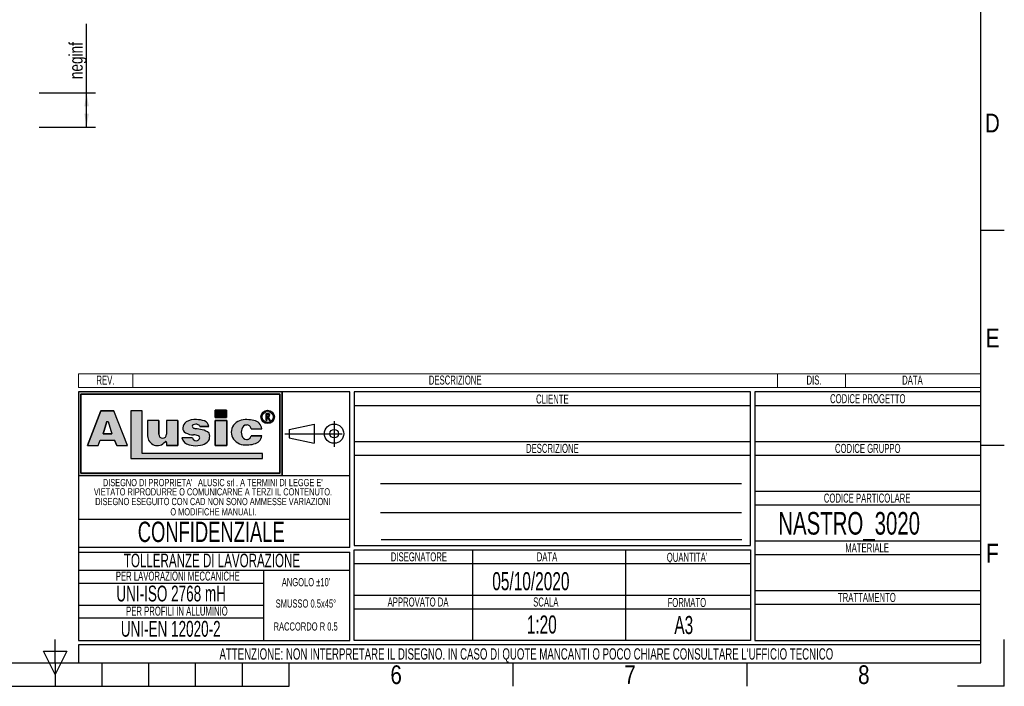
# Model space of a CAD drawing. Header units: millimetres. Extents: x 0 to 420, y 0 to 297.
# Tile 68 of 104: x 202 to 420, y 0 to 148. Entities that reach past the tile are written whole.
import ezdxf
from ezdxf.enums import TextEntityAlignment as Align

# ---------------------------------------------------------------- set-up
doc = ezdxf.new("R2010")
doc.units = ezdxf.units.MM
doc.linetypes.add('CENTERX2', pattern=[20.319999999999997, 12.7, -2.54, 2.54, -2.54])
doc.layers.add('CARTIGLIO', color=140, linetype='Continuous')
doc.styles.add('SLDTEXTSTYLE0', font='TXT', dxfattribs={"width": 0.6382978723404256})
doc.styles.add('SLDTEXTSTYLE1', font='TXT', dxfattribs={"width": 0.675})
doc.styles.add('SLDTEXTSTYLE2', font='TXT', dxfattribs={"width": 0.8214676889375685})
doc.styles.add('SLDTEXTSTYLE3', font='TXT', dxfattribs={"width": 0.75})
doc.dimstyles.new('SLDDIMSTYLE1', dxfattribs={"dimtxt": 3, "dimasz": 3, "dimexe": 0, "dimexo": 0.0625, "dimgap": 0.75, "dimtad": 1, "dimlfac": 20, "dimrnd": 1e-09, "dimzin": 12, "dimdsep": 46, "dimtxsty": 'SLDTEXTSTYLE3', "dimsah": 1, "dimcen": 0.09, "dimadec": 0, "dimazin": 3, "dimtfac": 1, "dimtdec": 3, "dimtofl": 0, "dimtmove": 0, "dimatfit": 3, "dimfxl": 0, "dimfrac": 2, "dimtolj": 1, "dimtzin": 12, "dimarcsym": 0})

# ---------------------------------------------------------------- blocks, each defined once
blk = doc.blocks.new('SW_NOTE_0')
at = {"layer": 'CARTIGLIO', "color": 0, "insert": (1.968085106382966, 2.578135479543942), "char_height": 2, "attachment_point": 2, "style": 'SLDTEXTSTYLE0'}
blk.add_mtext('DIS.', dxfattribs=at)
blk = doc.blocks.new('SW_NOTE_0_1')
at = {"layer": 'CARTIGLIO', "color": 0, "insert": (7.101063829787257, 2.578135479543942), "char_height": 2, "attachment_point": 2, "style": 'SLDTEXTSTYLE0'}
blk.add_mtext('DESCRIZIONE', dxfattribs=at)
blk = doc.blocks.new('SW_NOTE_0_2')
at = {"layer": 'CARTIGLIO', "color": 0, "insert": (2.845744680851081, 2.578135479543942), "char_height": 2, "attachment_point": 2, "style": 'SLDTEXTSTYLE0'}
blk.add_mtext('DATA', dxfattribs=at)
blk = doc.blocks.new('SW_NOTE_0_3')
at = {"layer": 'CARTIGLIO', "color": 0, "insert": (2.34042553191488, 2.578135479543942), "char_height": 2, "attachment_point": 2, "style": 'SLDTEXTSTYLE0'}
blk.add_mtext('REV.', dxfattribs=at)
blk = doc.blocks.new('SW_NOTE_0_4')
at = {"layer": 'CARTIGLIO', "color": 0, "insert": (14.05585106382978, 4.511737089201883), "char_height": 3.5, "attachment_point": 2, "style": 'SLDTEXTSTYLE0'}
blk.add_mtext('UNI-EN 12020-2', dxfattribs=at)
blk = doc.blocks.new('SW_NOTE_0_5')
at = {"layer": 'CARTIGLIO', "color": 0, "insert": (13.85638297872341, 2.578135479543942), "char_height": 2, "attachment_point": 2, "style": 'SLDTEXTSTYLE0'}
blk.add_mtext('PER PROFILI IN ALLUMINIO', dxfattribs=at)
blk = doc.blocks.new('SW_NOTE_0_6')
at = {"layer": 'CARTIGLIO', "color": 0, "insert": (15.68484042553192, 4.511737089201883), "char_height": 3.5, "attachment_point": 2, "style": 'SLDTEXTSTYLE0'}
blk.add_mtext('UNI-ISO 2768 mH', dxfattribs=at)
blk = doc.blocks.new('SW_NOTE_0_7')
at = {"layer": 'CARTIGLIO', "color": 0, "insert": (18.30319148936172, 2.578135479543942), "char_height": 2, "attachment_point": 2, "style": 'SLDTEXTSTYLE0'}
blk.add_mtext('PER LAVORAZIONI MECCANICHE', dxfattribs=at)
blk = doc.blocks.new('SW_NOTE_0_8')
at = {"layer": 'CARTIGLIO', "color": 0, "insert": (8.569148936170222, 2.320321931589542), "char_height": 1.8, "attachment_point": 2, "style": 'SLDTEXTSTYLE0'}
blk.add_mtext('RACCORDO R 0.5', dxfattribs=at)
blk = doc.blocks.new('SW_NOTE_0_9')
at = {"layer": 'CARTIGLIO', "color": 0, "char_height": 1.6, "attachment_point": 2, "style": 'SLDTEXTSTYLE0'}
for s, insert in [('ALUSIC srl', (25.45120500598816, 2.062508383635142)), ("DISEGNO DI PROPRIETA'", (10.27659574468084, 2.062508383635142)), (". A TERMINI DI LEGGE E'", (39.41078027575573, 2.062508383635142))]:
    blk.add_mtext(s, dxfattribs=dict(at, insert=insert))
blk = doc.blocks.new('SW_NOTE_0_10')
at = {"layer": 'CARTIGLIO', "color": 0, "insert": (10.40425531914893, 2.062508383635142), "char_height": 1.6, "attachment_point": 2, "style": 'SLDTEXTSTYLE0'}
blk.add_mtext('O MODIFICHE MANUALI.', dxfattribs=at)
blk = doc.blocks.new('SW_NOTE_0_11')
at = {"layer": 'CARTIGLIO', "color": 0, "insert": (7.587765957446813, 2.320321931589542), "char_height": 1.8, "attachment_point": 2, "style": 'SLDTEXTSTYLE0'}
blk.add_mtext('SMUSSO 0.5x45°', dxfattribs=at)
blk = doc.blocks.new('SW_NOTE_0_12')
at = {"layer": 'CARTIGLIO', "color": 0, "insert": (27.3404255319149, 2.062508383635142), "char_height": 1.6, "attachment_point": 2, "style": 'SLDTEXTSTYLE0'}
blk.add_mtext('VIETATO RIPRODURRE O COMUNICARNE A TERZI IL CONTENUTO.', dxfattribs=at)
blk = doc.blocks.new('SW_NOTE_0_13')
at = {"layer": 'CARTIGLIO', "color": 0, "insert": (28.04255319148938, 2.062508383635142), "char_height": 1.6, "attachment_point": 2, "style": 'SLDTEXTSTYLE0'}
blk.add_mtext('DISEGNO ESEGUITO CON CAD NON SONO AMMESSE VARIAZIONI', dxfattribs=at)
blk = doc.blocks.new('SW_NOTE_0_14')
at = {"layer": 'CARTIGLIO', "color": 0, "insert": (21.07265624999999, 5.800804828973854), "char_height": 4.500000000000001, "attachment_point": 2, "style": 'SLDTEXTSTYLE1'}
blk.add_mtext('CONFIDENZIALE', dxfattribs=at)
blk = doc.blocks.new('SW_NOTE_0_15')
at = {"layer": 'CARTIGLIO', "color": 0, "insert": (23.93617021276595, 3.867203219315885), "char_height": 3, "attachment_point": 2, "style": 'SLDTEXTSTYLE0'}
blk.add_mtext('TOLLERANZE DI LAVORAZIONE', dxfattribs=at)
blk = doc.blocks.new('SW_NOTE_0_16')
at = {"layer": 'CARTIGLIO', "color": 0, "insert": (6.67819148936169, 2.320321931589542), "char_height": 1.8, "attachment_point": 2, "style": 'SLDTEXTSTYLE0'}
blk.add_mtext("ANGOLO ±10'", dxfattribs=at)
blk = doc.blocks.new('SW_NOTE_0_17')
at = {"layer": 'CARTIGLIO', "color": 0, "insert": (10.69148936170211, 2.578135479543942), "char_height": 2, "attachment_point": 2, "style": 'SLDTEXTSTYLE0'}
blk.add_mtext('CODICE PROGETTO', dxfattribs=at)
blk = doc.blocks.new('SW_NOTE_0_18')
at = {"layer": 'CARTIGLIO', "color": 0, "insert": (9.547872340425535, 2.578135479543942), "char_height": 2, "attachment_point": 2, "style": 'SLDTEXTSTYLE0'}
blk.add_mtext('CODICE GRUPPO', dxfattribs=at)
blk = doc.blocks.new('SW_NOTE_0_19')
at = {"layer": 'CARTIGLIO', "color": 0, "insert": (12.15425531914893, 2.578135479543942), "char_height": 2, "attachment_point": 2, "style": 'SLDTEXTSTYLE0'}
blk.add_mtext('CODICE PARTICOLARE', dxfattribs=at)
blk = doc.blocks.new('SW_NOTE_0_20')
at = {"layer": 'CARTIGLIO', "color": 0, "insert": (5.691489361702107, 2.578135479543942), "char_height": 2, "attachment_point": 2, "style": 'SLDTEXTSTYLE0'}
blk.add_mtext('MATERIALE', dxfattribs=at)
blk = doc.blocks.new('SW_NOTE_0_21')
at = {"layer": 'CARTIGLIO', "color": 0, "insert": (4.228723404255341, 2.578135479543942), "char_height": 2, "attachment_point": 2, "style": 'SLDTEXTSTYLE0'}
blk.add_mtext('CLIENTE', dxfattribs=at)
blk = doc.blocks.new('SW_NOTE_0_22')
at = {"layer": 'CARTIGLIO', "color": 0, "insert": (7.101063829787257, 2.578135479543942), "char_height": 2, "attachment_point": 2, "style": 'SLDTEXTSTYLE0'}
blk.add_mtext('DESCRIZIONE', dxfattribs=at)
blk = doc.blocks.new('SW_NOTE_0_23')
at = {"layer": 'CARTIGLIO', "color": 0, "insert": (5.558510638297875, 2.578135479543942), "char_height": 2, "attachment_point": 2, "style": 'SLDTEXTSTYLE0'}
blk.add_mtext("QUANTITA'", dxfattribs=at)
blk = doc.blocks.new('SW_NOTE_0_24')
at = {"layer": 'CARTIGLIO', "color": 0, "insert": (2.845744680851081, 2.578135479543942), "char_height": 2, "attachment_point": 2, "style": 'SLDTEXTSTYLE0'}
blk.add_mtext('DATA', dxfattribs=at)
blk = doc.blocks.new('SW_NOTE_0_25')
at = {"layer": 'CARTIGLIO', "color": 0, "insert": (7.606382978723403, 2.578135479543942), "char_height": 2, "attachment_point": 2, "style": 'SLDTEXTSTYLE0'}
blk.add_mtext('DISEGNATORE', dxfattribs=at)
blk = doc.blocks.new('SW_NOTE_0_26')
at = {"layer": 'CARTIGLIO', "color": 0, "insert": (5.398936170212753, 2.578135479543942), "char_height": 2, "attachment_point": 2, "style": 'SLDTEXTSTYLE0'}
blk.add_mtext('FORMATO', dxfattribs=at)
blk = doc.blocks.new('SW_NOTE_0_27')
at = {"layer": 'CARTIGLIO', "color": 0, "insert": (8.670212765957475, 2.578135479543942), "char_height": 2, "attachment_point": 2, "style": 'SLDTEXTSTYLE0'}
blk.add_mtext('APPROVATO DA', dxfattribs=at)
blk = doc.blocks.new('SW_NOTE_0_28')
at = {"layer": 'CARTIGLIO', "color": 0, "insert": (3.510638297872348, 2.578135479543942), "char_height": 2, "attachment_point": 2, "style": 'SLDTEXTSTYLE0'}
blk.add_mtext('SCALA', dxfattribs=at)
blk = doc.blocks.new('SW_NOTE_0_29')
at = {"layer": 'CARTIGLIO', "color": 0, "insert": (85.40558510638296, 3.222669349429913), "char_height": 2.5, "attachment_point": 2, "style": 'SLDTEXTSTYLE0'}
blk.add_mtext("ATTENZIONE: NON INTERPRETARE IL DISEGNO. IN CASO DI QUOTE MANCANTI O POCO CHIARE CONSULTARE L'UFFICIO TECNICO", dxfattribs=at)
blk = doc.blocks.new('SW_NOTE_0_30')
at = {"layer": 'CARTIGLIO', "color": 0, "insert": (7.526595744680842, 2.578135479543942), "char_height": 2, "attachment_point": 2, "style": 'SLDTEXTSTYLE0'}
blk.add_mtext('TRATTAMENTO', dxfattribs=at)
blk = doc.blocks.new('Cartiglio ALUSIC particolari STD')
at = {"layer": 'CARTIGLIO'}
h = blk.add_hatch(color=256, dxfattribs=at)
h.paths.add_polyline_path([(175.6752307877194, 247.7132947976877), (175.6752307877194, 229.2132947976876), (220.6752307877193, 229.2132947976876), (220.6752307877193, 247.7132947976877)], flags=0)
h.paths.add_polyline_path([(176.1752307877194, 229.7132947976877), (176.1752307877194, 247.2132947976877), (220.1752307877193, 247.2132947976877), (220.1752307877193, 229.7132947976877)], flags=0)
h = blk.add_hatch(color=256, dxfattribs=at)
h.paths.add_polyline_path([(179.9963944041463, 235.8207167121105), (180.465276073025, 237.0349162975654), (183.6345063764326, 237.0349162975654), (184.103388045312, 235.8207167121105), (186.455199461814, 235.8207167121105), (183.4874420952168, 243.5059174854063), (180.6123403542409, 243.5059174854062), (177.6445829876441, 235.8207167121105)], flags=0)
h.paths.add_polyline_path([(181.1002992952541, 238.4359343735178), (181.8750070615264, 241.1689926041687), (182.2247753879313, 241.1689926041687), (182.9994831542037, 238.4359343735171)], flags=0)
for points in [[(189.726070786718, 243.5099477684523), (187.2568362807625, 243.5099477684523), (187.2568362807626, 232.9839336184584), (216.346566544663, 232.9839336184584), (216.346566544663, 234.0739837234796), (189.726070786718, 234.0739837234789)], [(205.9157645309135, 243.6451419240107), (205.9157645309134, 242.0388308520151), (208.4026610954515, 242.0388308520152), (208.4026610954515, 243.6451419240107)], [(208.4880238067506, 241.3950893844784), (205.9157645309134, 241.3950893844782), (205.9157645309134, 235.8207167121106), (208.4880238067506, 235.8207167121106)]]:
    blk.add_hatch(color=256, dxfattribs=at).paths.add_polyline_path(points, flags=0)
h = blk.add_hatch(color=256, dxfattribs=at)
edge = h.paths.add_edge_path(flags=0)
edge.add_arc((217.4963133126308, 242.1652733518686), 1.479868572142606, 0, 360)
edge = h.paths.add_edge_path(flags=0)
edge.add_arc((217.4963133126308, 242.1652733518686), 1.214864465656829, 0, 360)
h = blk.add_hatch(color=256, dxfattribs=at)
edge = h.paths.add_edge_path(flags=0)
edge.add_arc((217.5944506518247, 242.5818626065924), 0.3723980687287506, 277.1406326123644, 450.0000000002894)
edge.add_line((217.5944506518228, 242.9542606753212), (217.1543350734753, 242.9542606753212))
edge.add_line((217.1543350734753, 242.9542606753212), (217.1543350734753, 241.4023140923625))
edge.add_line((217.1543350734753, 241.4023140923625), (217.3097420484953, 241.4023140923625))
edge.add_line((217.3097420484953, 241.4023140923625), (217.3097420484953, 242.2094645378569))
edge.add_line((217.3097420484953, 242.2094645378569), (217.4681345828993, 242.2094645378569))
edge.add_line((217.4681345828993, 242.2094645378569), (217.8753428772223, 241.4023140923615))
edge.add_line((217.8753428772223, 241.4023140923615), (218.0494071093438, 241.4023140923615))
edge.add_line((218.0494071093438, 241.4023140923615), (217.6407416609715, 242.212352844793))
edge = h.paths.add_edge_path(flags=0)
edge.add_line((217.3097420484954, 242.7988537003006), (217.5944506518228, 242.7988537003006))
edge.add_arc((217.5944506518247, 242.5818626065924), 0.2169910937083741, -90.00000000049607, 90.00000000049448, ccw=False)
edge.add_line((217.5944506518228, 242.3648715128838), (217.3097420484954, 242.3648715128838))
edge.add_line((217.3097420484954, 242.3648715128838), (217.3097420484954, 242.7988537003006))
h = blk.add_hatch(color=256, dxfattribs=at)
edge = h.paths.add_edge_path(flags=0)
edge.add_arc((194.2619790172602, 238.3328699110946), 0.8721260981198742, 180, 360, ccw=False)
edge.add_line((193.3898529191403, 238.3328699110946), (193.3898529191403, 241.3950893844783))
edge.add_line((193.3898529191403, 241.3950893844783), (190.9285191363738, 241.3950893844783))
edge.add_line((190.9285191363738, 241.3950893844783), (190.9285191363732, 237.9783312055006))
edge.add_arc((193.0861336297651, 237.9783312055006), 2.157614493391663, 180, 321.9680973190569)
edge.add_arc((194.9391651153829, 236.5289220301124), 0.1949400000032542, 3.751097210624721e-10, 141.9680973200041, ccw=False)
edge.add_line((195.1341051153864, 236.5289220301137), (195.1341051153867, 235.8207167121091))
edge.add_line((195.1341051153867, 235.8207167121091), (197.6148195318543, 235.8207167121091))
edge.add_line((197.6148195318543, 235.8207167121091), (197.6148195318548, 241.3950893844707))
edge.add_line((197.6148195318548, 241.3950893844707), (195.1341051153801, 241.3950893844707))
edge.add_line((195.1341051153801, 241.3950893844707), (195.1341051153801, 238.3328699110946))
h = blk.add_hatch(color=256, dxfattribs=at)
edge = h.paths.add_edge_path(flags=0)
edge.add_line((201.4260816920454, 235.8017439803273), (202.6657446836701, 235.9456470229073))
edge.add_arc((202.329266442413, 238.631519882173), 2.706867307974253, 277.1406456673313, 311.0032214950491)
edge.add_arc((203.4500368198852, 237.5679483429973), 1.178212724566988, 303.7868133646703, 347.8980612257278)
edge.add_arc((202.7591436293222, 237.8600682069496), 1.920162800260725, 343.693523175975, 381.4193527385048)
edge.add_arc((202.6211329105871, 236.5671389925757), 2.77207698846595, 46.00269433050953, 81.2509677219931)
edge.add_arc((194.8645641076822, 197.2610710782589), 42.83386613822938, 78.993004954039, 81.01866969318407)
edge.add_arc((201.791685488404, 241.2254031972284), 1.672976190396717, 238.7770991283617, 261.74465207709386, ccw=False)
edge.add_arc((201.2153024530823, 240.0677304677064), 0.3988810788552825, 114.64010585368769, 223.1865854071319, ccw=False)
edge.add_arc((201.6334056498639, 239.1857459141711), 1.374925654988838, 90.51660503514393, 115.1534325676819, ccw=False)
edge.add_arc((201.6831021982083, 239.5760411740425), 0.986530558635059, 50.694882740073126, 93.60864602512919, ccw=False)
edge.add_arc((201.9697940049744, 239.9445101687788), 0.519939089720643, 14.547573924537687, 49.4198797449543, ccw=False)
edge.add_line((202.4730635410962, 240.0751104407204), (204.4675927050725, 240.0751104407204))
edge.add_arc((203.0576035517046, 239.9357336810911), 1.416861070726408, 5.64532107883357, 71.38339334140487)
edge.add_arc((201.7960014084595, 236.355567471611), 5.212710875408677, 70.80435731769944, 90.86664277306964)
edge.add_arc((201.3918249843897, 237.7332340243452), 3.848224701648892, 85.15036290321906, 119.91204055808)
edge.add_arc((200.4630711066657, 239.596929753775), 1.774008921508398, 123.9309471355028, 174.9914571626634)
edge.add_arc((199.7112523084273, 239.6370426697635), 1.021881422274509, 173.5516105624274, 249.3813116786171)
edge.add_arc((201.1522143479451, 241.6000363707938), 3.430150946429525, 238.332046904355, 269.1908231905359)
edge.add_arc((201.2712411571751, 236.022650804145), 2.154096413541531, 64.99796384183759, 94.45891481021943, ccw=False)
edge.add_arc((202.0592687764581, 237.5956085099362), 0.398545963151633, -35.58612148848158, 72.11412463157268, ccw=False)
edge.add_arc((201.6903477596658, 237.6535955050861), 0.7512299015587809, 245.201083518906, 337.29941344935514, ccw=False)
edge.add_arc((201.6384661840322, 237.7297070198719), 0.8024620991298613, 192.55915917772, 250.8523518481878, ccw=False)
edge.add_line((200.8552053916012, 237.5552136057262), (198.4723136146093, 237.5552136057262))
edge.add_arc((200.5696156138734, 238.1164948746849), 2.1711085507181, 194.982434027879, 258.3364147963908)
edge.add_line((200.1306936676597, 235.9902164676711), (201.4260816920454, 235.8017439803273))
h = blk.add_hatch(color=256, dxfattribs=at)
edge = h.paths.add_edge_path(flags=0)
edge.add_arc((212.8489752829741, 238.2774034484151), 1.095489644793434, 191.1589777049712, 269.92854925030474, ccw=False)
edge.add_arc((213.9973597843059, 238.7808861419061), 2.335462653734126, 162.1599290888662, 197.8400709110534, ccw=False)
edge.add_arc((212.8489752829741, 239.284368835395), 1.095489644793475, 90.0714507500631, 168.8410222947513, ccw=False)
edge.add_arc((212.9558587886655, 239.5292842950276), 0.8574339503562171, 2.5666577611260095, 97.25285314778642, ccw=False)
edge.add_line((213.8124325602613, 239.5676816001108), (216.1889448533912, 239.5676816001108))
edge.add_arc((214.1254209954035, 239.3204036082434), 2.078287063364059, 6.833333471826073, 81.00039250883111)
edge.add_arc((213.0403652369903, 236.4056797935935), 5.163706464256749, 74.15176759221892, 91.31975036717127)
edge.add_arc((212.577937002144, 238.1509364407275), 3.434301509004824, 84.2596919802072, 140.8312604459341)
edge.add_arc((212.2748599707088, 238.7808861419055), 2.817144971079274, 146.8823062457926, 213.1176937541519)
edge.add_arc((212.5779370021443, 239.4108358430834), 3.434301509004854, 219.1687395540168, 275.7403080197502)
edge.add_arc((213.0403652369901, 241.1560924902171), 5.163706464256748, 268.6802496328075, 285.8482324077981)
edge.add_arc((214.1254209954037, 238.2413686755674), 2.078287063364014, 278.9996074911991, 353.1666665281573)
edge.add_line((216.1889448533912, 237.9940906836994), (213.8124325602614, 237.9940906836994))
edge.add_arc((212.9558587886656, 238.0324879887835), 0.8574339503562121, 262.7471468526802, 357.4333422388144, ccw=False)
at = {"color": 161, "linetype": 'Continuous', "lineweight": 18}
for p, q in [((175.6752307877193, 248.7132947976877), (175.6752307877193, 251.7132947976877)), ((175.6752307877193, 251.7132947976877), (375.3252307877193, 251.7132947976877)), ((187.6752307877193, 251.7132947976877), (187.6752307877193, 248.7132947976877)), ((330.3252307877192, 251.7132947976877), (330.3252307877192, 248.7132947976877)), ((345.3252307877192, 251.7132947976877), (345.3252307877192, 248.7132947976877)), ((375.3252307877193, 248.7132947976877), (375.3252307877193, 251.7132947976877)), ((175.6752307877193, 248.7132947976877), (375.3252307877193, 248.7132947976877))]:
    blk.add_line(p, q, dxfattribs=at)
at = {"layer": 'CARTIGLIO'}
for p, q in [((175.6752307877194, 247.7132947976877), (175.6752307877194, 229.2132947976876)), ((175.6752307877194, 247.7132947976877), (175.6752307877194, 192.7132947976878)), ((235.6752307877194, 247.7132947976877), (175.6752307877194, 247.7132947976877)), ((220.6752307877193, 247.7132947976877), (175.6752307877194, 247.7132947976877)), ((175.6752307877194, 247.7132947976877), (175.6752307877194, 229.2132947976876)), ((175.6752307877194, 247.7132947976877), (175.6752307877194, 213.2641084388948)), ((176.1752307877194, 229.7132947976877), (176.1752307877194, 247.2132947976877)), ((176.1752307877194, 247.2132947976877), (176.1752307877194, 229.7132947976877)), ((176.1752307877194, 247.2132947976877), (220.1752307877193, 247.2132947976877)), ((220.1752307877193, 247.2132947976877), (176.1752307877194, 247.2132947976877)), ((220.1752307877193, 247.2132947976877), (220.1752307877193, 229.7132947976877)), ((220.1752307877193, 229.7132947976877), (220.1752307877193, 247.2132947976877)), ((220.6752307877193, 229.2132947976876), (220.6752307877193, 247.7132947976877)), ((220.6752307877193, 247.7132947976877), (220.6752307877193, 229.2132947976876)), ((235.6752307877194, 213.2641084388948), (235.6752307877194, 247.7132947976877)), ((324.3252307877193, 247.7132947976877), (236.6752307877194, 247.7132947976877)), ((236.6752307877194, 247.7132947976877), (236.6752307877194, 213.7132947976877)), ((324.3252307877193, 213.7132947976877), (324.3252307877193, 247.7132947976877)), ((375.3252307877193, 247.7132947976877), (325.3252307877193, 247.7132947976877)), ((325.3252307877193, 247.7132947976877), (325.3252307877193, 192.7132947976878)), ((375.3252307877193, 192.7132947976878), (375.3252307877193, 247.7132947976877)), ((236.6752307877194, 244.7132947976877), (324.3252307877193, 244.7132947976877)), ((325.3252307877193, 244.7132947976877), (375.3252307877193, 244.7132947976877)), ((180.6123403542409, 243.5059174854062), (177.6445829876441, 235.8207167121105)), ((177.6445829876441, 235.8207167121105), (180.6123403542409, 243.5059174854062)), ((183.4874420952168, 243.5059174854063), (180.6123403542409, 243.5059174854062)), ((180.6123403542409, 243.5059174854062), (183.4874420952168, 243.5059174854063)), ((186.455199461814, 235.8207167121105), (183.4874420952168, 243.5059174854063)), ((186.455199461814, 235.8207167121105), (183.4874420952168, 243.5059174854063)), ((189.726070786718, 243.5099477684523), (187.2568362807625, 243.5099477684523)), ((187.2568362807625, 243.5099477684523), (187.2568362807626, 232.9839336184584)), ((189.726070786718, 243.5099477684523), (187.2568362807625, 243.5099477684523)), ((187.2568362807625, 243.5099477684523), (187.2568362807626, 232.9839336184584)), ((189.726070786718, 234.0739837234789), (189.726070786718, 243.5099477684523)), ((189.726070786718, 234.0739837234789), (189.726070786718, 243.5099477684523)), ((208.4026610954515, 243.6451419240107), (205.9157645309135, 243.6451419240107)), ((205.9157645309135, 243.6451419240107), (205.9157645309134, 242.0388308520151)), ((205.9157645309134, 242.0388308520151), (205.9157645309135, 243.6451419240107)), ((205.9157645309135, 243.6451419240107), (208.4026610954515, 243.6451419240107)), ((205.9157645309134, 242.0388308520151), (208.4026610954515, 242.0388308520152)), ((208.4026610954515, 242.0388308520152), (205.9157645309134, 242.0388308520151)), ((208.4026610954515, 243.6451419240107), (208.4026610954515, 242.0388308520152)), ((208.4026610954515, 242.0388308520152), (208.4026610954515, 243.6451419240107)), ((217.1543350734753, 241.4023140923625), (217.1543350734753, 242.9542606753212)), ((217.1543350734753, 241.4023140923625), (217.1543350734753, 242.9542606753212)), ((217.1543350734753, 242.9542606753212), (217.5944506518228, 242.9542606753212)), ((217.1543350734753, 242.9542606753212), (217.5944506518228, 242.9542606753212)), ((217.3097420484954, 242.7988537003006), (217.5944506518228, 242.7988537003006)), ((217.3097420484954, 242.3648715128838), (217.3097420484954, 242.7988537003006)), ((217.3097420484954, 242.3648715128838), (217.3097420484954, 242.7988537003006)), ((217.3097420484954, 242.7988537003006), (217.5944506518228, 242.7988537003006)), ((217.3097420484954, 242.3648715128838), (217.5944506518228, 242.3648715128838)), ((217.5944506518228, 242.3648715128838), (217.3097420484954, 242.3648715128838)), ((217.3097420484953, 242.2094645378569), (217.3097420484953, 241.4023140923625)), ((217.3097420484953, 241.4023140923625), (217.3097420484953, 242.2094645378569)), ((217.4681345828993, 242.2094645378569), (217.3097420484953, 242.2094645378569)), ((217.3097420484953, 242.2094645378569), (217.4681345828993, 242.2094645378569)), ((217.8753428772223, 241.4023140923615), (217.4681345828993, 242.2094645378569)), ((217.4681345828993, 242.2094645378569), (217.8753428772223, 241.4023140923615)), ((217.6407416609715, 242.212352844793), (218.0494071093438, 241.4023140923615)), ((217.6407416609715, 242.212352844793), (218.0494071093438, 241.4023140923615)), ((181.1002992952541, 238.4359343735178), (181.8750070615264, 241.1689926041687)), ((181.8750070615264, 241.1689926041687), (181.1002992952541, 238.4359343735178)), ((181.8750070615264, 241.1689926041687), (182.2247753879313, 241.1689926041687)), ((181.8750070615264, 241.1689926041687), (182.2247753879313, 241.1689926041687)), ((182.2247753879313, 241.1689926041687), (182.9994831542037, 238.4359343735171)), ((182.2247753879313, 241.1689926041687), (182.9994831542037, 238.4359343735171)), ((190.9285191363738, 241.3950893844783), (190.9285191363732, 237.9783312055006)), ((193.3898529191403, 241.3950893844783), (190.9285191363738, 241.3950893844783)), ((193.3898529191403, 241.3950893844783), (190.9285191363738, 241.3950893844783)), ((190.9285191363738, 241.3950893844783), (190.9285191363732, 237.9783312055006)), ((193.3898529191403, 238.3328699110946), (193.3898529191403, 241.3950893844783)), ((193.3898529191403, 241.3950893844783), (193.3898529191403, 238.3328699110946)), ((197.6148195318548, 241.3950893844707), (195.1341051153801, 241.3950893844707)), ((195.1341051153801, 241.3950893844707), (195.1341051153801, 238.3328699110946)), ((195.1341051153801, 241.3950893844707), (195.1341051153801, 238.3328699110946)), ((197.6148195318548, 241.3950893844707), (195.1341051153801, 241.3950893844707)), ((197.6148195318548, 241.3950893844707), (197.6148195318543, 235.8207167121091)), ((197.6148195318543, 235.8207167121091), (197.6148195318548, 241.3950893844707)), ((202.4730635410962, 240.0751104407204), (204.4675927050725, 240.0751104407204)), ((204.4675927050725, 240.0751104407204), (202.4730635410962, 240.0751104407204)), ((208.4880238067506, 241.3950893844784), (205.9157645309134, 241.3950893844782)), ((205.9157645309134, 241.3950893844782), (205.9157645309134, 235.8207167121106)), ((205.9157645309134, 241.3950893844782), (208.4880238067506, 241.3950893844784)), ((205.9157645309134, 235.8207167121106), (205.9157645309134, 241.3950893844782)), ((208.4880238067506, 235.8207167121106), (208.4880238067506, 241.3950893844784)), ((208.4880238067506, 241.3950893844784), (208.4880238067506, 235.8207167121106)), ((217.1543350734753, 241.4023140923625), (217.3097420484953, 241.4023140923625)), ((217.3097420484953, 241.4023140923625), (217.1543350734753, 241.4023140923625)), ((217.8753428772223, 241.4023140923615), (218.0494071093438, 241.4023140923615)), ((218.0494071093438, 241.4023140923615), (217.8753428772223, 241.4023140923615)), ((222.2665680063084, 239.420334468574), (227.759141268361, 240.6015329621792)), ((227.759141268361, 240.6015329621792), (227.7591412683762, 236.3250566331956)), ((182.9994831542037, 238.4359343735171), (181.1002992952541, 238.4359343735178)), ((181.1002992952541, 238.4359343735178), (182.9994831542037, 238.4359343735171)), ((200.8552053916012, 237.5552136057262), (198.4723136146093, 237.5552136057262)), ((200.8552053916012, 237.5552136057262), (198.4723136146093, 237.5552136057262)), ((213.8124325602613, 239.5676816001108), (216.1889448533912, 239.5676816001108)), ((213.8124325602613, 239.5676816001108), (216.1889448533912, 239.5676816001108)), ((216.1889448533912, 237.9940906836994), (213.8124325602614, 237.9940906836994)), ((213.8124325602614, 237.9940906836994), (216.1889448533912, 237.9940906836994)), ((222.2665680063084, 239.420334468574), (222.2665680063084, 237.5062551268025)), ((222.2665680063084, 237.5062551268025), (227.7591412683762, 236.3250566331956)), ((177.6445829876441, 235.8207167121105), (179.9963944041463, 235.8207167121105)), ((177.6445829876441, 235.8207167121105), (179.9963944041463, 235.8207167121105)), ((179.9963944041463, 235.8207167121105), (180.465276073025, 237.0349162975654)), ((179.9963944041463, 235.8207167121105), (180.465276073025, 237.0349162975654)), ((180.465276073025, 237.0349162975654), (183.6345063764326, 237.0349162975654)), ((180.465276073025, 237.0349162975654), (183.6345063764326, 237.0349162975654)), ((184.103388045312, 235.8207167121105), (183.6345063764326, 237.0349162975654)), ((183.6345063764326, 237.0349162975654), (184.103388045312, 235.8207167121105)), ((184.103388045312, 235.8207167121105), (186.455199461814, 235.8207167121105)), ((184.103388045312, 235.8207167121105), (186.455199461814, 235.8207167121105)), ((195.1341051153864, 236.5289220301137), (195.1341051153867, 235.8207167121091)), ((195.1341051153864, 236.5289220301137), (195.1341051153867, 235.8207167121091)), ((195.1341051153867, 235.8207167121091), (197.6148195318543, 235.8207167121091)), ((197.6148195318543, 235.8207167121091), (195.1341051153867, 235.8207167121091)), ((200.1306936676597, 235.9902164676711), (201.4260816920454, 235.8017439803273)), ((200.1306936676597, 235.9902164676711), (201.4260816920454, 235.8017439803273)), ((201.4260816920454, 235.8017439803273), (202.6657446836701, 235.9456470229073)), ((201.4260816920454, 235.8017439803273), (202.6657446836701, 235.9456470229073)), ((205.9157645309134, 235.8207167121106), (208.4880238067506, 235.8207167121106)), ((208.4880238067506, 235.8207167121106), (205.9157645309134, 235.8207167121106)), ((236.6752307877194, 236.7132947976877), (324.3252307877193, 236.7132947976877)), ((325.3252307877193, 236.7132947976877), (375.3252307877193, 236.7132947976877)), ((216.346566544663, 234.0739837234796), (189.726070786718, 234.0739837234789)), ((216.346566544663, 234.0739837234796), (189.726070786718, 234.0739837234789)), ((216.346566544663, 232.9839336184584), (216.346566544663, 234.0739837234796)), ((216.346566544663, 232.9839336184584), (216.346566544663, 234.0739837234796)), ((236.6752307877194, 233.7132947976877), (324.3252307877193, 233.7132947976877)), ((325.3252307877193, 233.7132947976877), (375.3252307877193, 233.7132947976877)), ((187.2568362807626, 232.9839336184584), (216.346566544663, 232.9839336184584)), ((187.2568362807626, 232.9839336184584), (216.346566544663, 232.9839336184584)), ((175.6752307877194, 229.2132947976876), (220.6752307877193, 229.2132947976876)), ((175.6752307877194, 229.2132947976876), (235.6752307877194, 229.2132947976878)), ((220.1752307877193, 229.7132947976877), (176.1752307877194, 229.7132947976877)), ((176.1752307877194, 229.7132947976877), (220.1752307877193, 229.7132947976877)), ((322.3252307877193, 227.3799614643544), (242.5002307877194, 227.3799614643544)), ((325.3252307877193, 225.7132947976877), (375.3252307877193, 225.7132947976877)), ((325.3252307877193, 222.7132947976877), (375.3252307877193, 222.7132947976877)), ((242.5002307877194, 221.0217416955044), (322.3252307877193, 221.0217416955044)), ((235.6752307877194, 219.4779138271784), (175.6752307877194, 219.4779138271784)), ((236.6752307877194, 213.7132947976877), (324.3252307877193, 213.7132947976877)), ((242.6228336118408, 215.0313303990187), (322.4478336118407, 215.0313303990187)), ((325.3252307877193, 214.7132947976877), (375.3252307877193, 214.7132947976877)), ((235.6752307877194, 213.2641084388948), (175.6752307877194, 213.2641084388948)), ((175.6752307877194, 212.2641084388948), (235.6752307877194, 212.2641084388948)), ((175.6752307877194, 212.2641084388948), (175.6752307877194, 192.7132947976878)), ((235.6752307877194, 192.7132947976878), (235.6752307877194, 212.2641084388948)), ((236.6752307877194, 212.7132947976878), (324.3252307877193, 212.7132947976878)), ((236.6752307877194, 192.7132947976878), (236.6752307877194, 212.7132947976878)), ((262.8472277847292, 212.7132947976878), (262.8472277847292, 192.7132947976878)), ((296.6722277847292, 212.7132947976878), (296.6722277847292, 192.7132947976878)), ((324.3252307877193, 212.7132947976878), (324.3252307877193, 192.7132947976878)), ((325.3252307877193, 211.7132947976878), (375.3252307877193, 211.7132947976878)), ((236.6752307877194, 209.7132947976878), (324.3252307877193, 209.7132947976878)), ((235.6612716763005, 208.2042541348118), (175.6612716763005, 208.2042541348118)), ((216.684767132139, 192.7132947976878), (216.684767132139, 208.2042541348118)), ((175.6752307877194, 205.3858848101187), (216.684767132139, 205.3858848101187)), ((236.6752307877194, 202.7132947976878), (324.3252307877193, 202.7132947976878)), ((325.3252307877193, 203.7132947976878), (375.3252307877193, 203.7132947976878)), ((216.684767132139, 200.4587744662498), (175.6752307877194, 200.4587744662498)), ((325.3252307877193, 200.7132947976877), (375.3252307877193, 200.7132947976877)), ((236.6752307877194, 199.7132947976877), (324.3252307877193, 199.7132947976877)), ((175.6891898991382, 197.6792182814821), (216.6987262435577, 197.6792182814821)), ((175.6752307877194, 192.7132947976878), (235.6752307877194, 192.7132947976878)), ((324.3252307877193, 192.7132947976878), (236.6752307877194, 192.7132947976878)), ((325.3252307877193, 192.7132947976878), (375.3252307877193, 192.7132947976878)), ((375.3252307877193, 191.7132947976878), (175.6752307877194, 191.7132947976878)), ((175.6752307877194, 191.7132947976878), (175.6752307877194, 187.7132947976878)), ((375.3252307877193, 187.7132947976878), (375.3252307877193, 191.7132947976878)), ((175.6752307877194, 187.7132947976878), (375.3252307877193, 187.7132947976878))]:
    blk.add_line(p, q, dxfattribs=at)
at = {"layer": 'CARTIGLIO', "linetype": 'CENTERX2'}
for p, q in [((232.1939749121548, 241.2151324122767), (232.1939749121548, 235.5497603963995)), ((221.2625504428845, 238.4632947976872), (235.0879111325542, 238.4632947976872))]:
    blk.add_line(p, q, dxfattribs=at)
at = {"layer": 'CARTIGLIO', "linetype": 'Continuous'}
blk.add_line((175.6736628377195, 187.7132947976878), (375.3252307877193, 187.7132947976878), dxfattribs=at)
at = {"layer": 'CARTIGLIO'}
for centre, radius in [((217.4963133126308, 242.1652733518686), 1.479868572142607), ((217.4963133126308, 242.1652733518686), 1.479868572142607), ((217.4963133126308, 242.1652733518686), 1.214864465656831), ((217.4963133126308, 242.1652733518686), 1.214864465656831), ((232.1939749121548, 238.4632947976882), 2.138238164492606), ((232.1939749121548, 238.4632947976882), 0.9570396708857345)]:
    blk.add_circle(centre, radius, dxfattribs=at)
for centre, radius, start, end in [((217.5944506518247, 242.5818626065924), 0.3723980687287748, 277.1406326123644, 90.00000000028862), ((217.5944506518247, 242.5818626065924), 0.3723980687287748, 277.1406326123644, 90.00000000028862), ((217.5944506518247, 242.5818626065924), 0.2169910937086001, 269.9999999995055, 90.00000000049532), ((217.5944506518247, 242.5818626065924), 0.2169910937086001, 269.9999999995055, 90.00000000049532), ((199.7112523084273, 239.6370426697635), 1.021881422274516, 173.5516105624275, 249.381311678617), ((199.7112523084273, 239.6370426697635), 1.021881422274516, 173.5516105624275, 249.381311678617), ((200.4630711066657, 239.596929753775), 1.774008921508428, 123.9309471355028, 174.9914571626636), ((200.4630711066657, 239.596929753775), 1.774008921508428, 123.9309471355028, 174.9914571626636), ((201.3918249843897, 237.7332340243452), 3.848224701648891, 85.15036290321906, 119.91204055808), ((201.3918249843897, 237.7332340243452), 3.848224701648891, 85.15036290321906, 119.91204055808), ((201.2153024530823, 240.0677304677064), 0.3988810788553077, 114.6401058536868, 223.1865854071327), ((201.2153024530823, 240.0677304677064), 0.3988810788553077, 114.6401058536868, 223.1865854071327), ((201.791685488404, 241.2254031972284), 1.672976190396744, 238.7770991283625, 261.7446520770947), ((201.791685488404, 241.2254031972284), 1.672976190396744, 238.7770991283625, 261.7446520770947), ((201.6334056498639, 239.1857459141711), 1.374925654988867, 90.51660503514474, 115.1534325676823), ((201.6334056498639, 239.1857459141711), 1.374925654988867, 90.51660503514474, 115.1534325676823), ((201.6831021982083, 239.5760411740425), 0.9865305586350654, 50.69488274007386, 93.60864602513), ((201.6831021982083, 239.5760411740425), 0.9865305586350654, 50.69488274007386, 93.60864602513), ((201.7960014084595, 236.355567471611), 5.212710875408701, 70.80435731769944, 90.86664277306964), ((201.7960014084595, 236.355567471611), 5.212710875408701, 70.80435731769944, 90.86664277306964), ((201.9697940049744, 239.9445101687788), 0.5199390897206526, 14.54757392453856, 49.41987974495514), ((201.9697940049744, 239.9445101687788), 0.5199390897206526, 14.54757392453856, 49.41987974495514), ((203.0576035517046, 239.9357336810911), 1.416861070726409, 5.64532107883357, 71.38339334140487), ((203.0576035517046, 239.9357336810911), 1.416861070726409, 5.64532107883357, 71.38339334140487), ((212.2748599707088, 238.7808861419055), 2.81714497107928, 146.8823062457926, 213.1176937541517), ((212.2748599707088, 238.7808861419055), 2.81714497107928, 146.8823062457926, 213.1176937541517), ((212.577937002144, 238.1509364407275), 3.434301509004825, 84.2596919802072, 140.8312604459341), ((212.577937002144, 238.1509364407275), 3.434301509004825, 84.2596919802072, 140.8312604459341), ((212.8489752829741, 239.284368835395), 1.09548964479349, 90.07145075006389, 168.8410222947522), ((212.8489752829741, 239.284368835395), 1.09548964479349, 90.07145075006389, 168.8410222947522), ((212.9558587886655, 239.5292842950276), 0.8574339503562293, 2.566657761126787, 97.25285314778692), ((212.9558587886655, 239.5292842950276), 0.8574339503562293, 2.566657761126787, 97.25285314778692), ((213.0403652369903, 236.4056797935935), 5.163706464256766, 74.15176759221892, 91.31975036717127), ((213.0403652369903, 236.4056797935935), 5.163706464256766, 74.15176759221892, 91.31975036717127), ((214.1254209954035, 239.3204036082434), 2.078287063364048, 6.833333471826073, 81.00039250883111), ((214.1254209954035, 239.3204036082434), 2.078287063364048, 6.833333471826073, 81.00039250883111), ((193.0861336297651, 237.9783312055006), 2.157614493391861, 180, 321.9680973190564), ((193.0861336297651, 237.9783312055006), 2.157614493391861, 180, 321.9680973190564), ((194.2619790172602, 238.3328699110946), 0.872126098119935, 180, 0), ((194.2619790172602, 238.3328699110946), 0.872126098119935, 180, 0), ((200.5696156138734, 238.1164948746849), 2.171108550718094, 194.982434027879, 258.3364147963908), ((200.5696156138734, 238.1164948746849), 2.171108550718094, 194.982434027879, 258.3364147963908), ((201.1522143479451, 241.6000363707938), 3.430150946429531, 238.332046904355, 269.1908231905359), ((201.1522143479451, 241.6000363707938), 3.430150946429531, 238.332046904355, 269.1908231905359), ((201.6384661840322, 237.7297070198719), 0.8024620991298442, 192.5591591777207, 250.8523518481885), ((201.6384661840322, 237.7297070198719), 0.8024620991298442, 192.5591591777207, 250.8523518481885), ((201.2712411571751, 236.022650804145), 2.154096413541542, 64.99796384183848, 94.45891481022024), ((201.2712411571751, 236.022650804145), 2.154096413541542, 64.99796384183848, 94.45891481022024), ((194.8645641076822, 197.2610710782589), 42.8338661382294, 78.993004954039, 81.01866969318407), ((194.8645641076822, 197.2610710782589), 42.8338661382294, 78.993004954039, 81.01866969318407), ((202.0592687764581, 237.5956085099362), 0.3985459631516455, 324.4138785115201, 72.11412463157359), ((202.0592687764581, 237.5956085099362), 0.3985459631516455, 324.4138785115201, 72.11412463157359), ((202.6211329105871, 236.5671389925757), 2.772076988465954, 46.00269433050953, 81.2509677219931), ((202.6211329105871, 236.5671389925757), 2.772076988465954, 46.00269433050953, 81.2509677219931), ((202.7591436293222, 237.8600682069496), 1.920162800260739, 343.6935231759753, 21.41935273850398), ((202.7591436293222, 237.8600682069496), 1.920162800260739, 343.6935231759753, 21.41935273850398), ((213.9973597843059, 238.7808861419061), 2.335462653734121, 162.159929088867, 197.8400709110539), ((213.9973597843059, 238.7808861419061), 2.335462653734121, 162.159929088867, 197.8400709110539), ((212.8489752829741, 238.2774034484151), 1.095489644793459, 191.1589777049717, 269.9285492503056), ((212.8489752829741, 238.2774034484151), 1.095489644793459, 191.1589777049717, 269.9285492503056), ((212.9558587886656, 238.0324879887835), 0.8574339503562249, 262.7471468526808, 357.4333422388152), ((212.9558587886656, 238.0324879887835), 0.8574339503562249, 262.7471468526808, 357.4333422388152), ((214.1254209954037, 238.2413686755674), 2.078287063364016, 278.9996074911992, 353.1666665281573), ((214.1254209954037, 238.2413686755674), 2.078287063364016, 278.9996074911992, 353.1666665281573), ((194.9391651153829, 236.5289220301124), 0.1949400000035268, 3.759104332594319e-10, 141.9680973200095), ((194.9391651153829, 236.5289220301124), 0.1949400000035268, 3.759104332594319e-10, 141.9680973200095), ((201.6903477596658, 237.6535955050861), 0.7512299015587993, 245.2010835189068, 337.299413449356), ((201.6903477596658, 237.6535955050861), 0.7512299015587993, 245.2010835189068, 337.299413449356), ((202.329266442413, 238.631519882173), 2.706867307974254, 277.1406456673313, 311.0032214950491), ((202.329266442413, 238.631519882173), 2.706867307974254, 277.1406456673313, 311.0032214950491), ((203.4500368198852, 237.5679483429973), 1.178212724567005, 303.7868133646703, 347.898061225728), ((203.4500368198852, 237.5679483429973), 1.178212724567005, 303.7868133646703, 347.898061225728), ((212.5779370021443, 239.4108358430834), 3.434301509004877, 219.1687395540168, 275.7403080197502), ((212.5779370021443, 239.4108358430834), 3.434301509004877, 219.1687395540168, 275.7403080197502), ((213.0403652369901, 241.1560924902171), 5.163706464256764, 268.6802496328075, 285.8482324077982), ((213.0403652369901, 241.1560924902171), 5.163706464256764, 268.6802496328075, 285.8482324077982)]:
    blk.add_arc(centre, radius, start, end, dxfattribs=at)
at = {"layer": 'CARTIGLIO', "color": 140}
for name, p in [('SW_NOTE_0_3', (179.2724530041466, 248.75167344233)), ('SW_NOTE_0_1', (251.8960644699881, 248.75167344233)), ('SW_NOTE_0', (336.4240000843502, 248.75167344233)), ('SW_NOTE_0_2', (357.3252307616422, 248.75167344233)), ('SW_NOTE_0_21', (276.2668975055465, 244.5549423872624)), ('SW_NOTE_0_17', (339.5988422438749, 244.6271836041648)), ('SW_NOTE_0_22', (273.3960644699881, 233.6271836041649)), ('SW_NOTE_0_18', (340.7418972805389, 233.6271836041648)), ('SW_NOTE_0_9', (180.6752322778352, 226.3745778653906)), ('SW_NOTE_0_12', (178.05745774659, 224.3284193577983)), ('SW_NOTE_0_19', (337.9891200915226, 222.6271836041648)), ('SW_NOTE_0_13', (177.3396818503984, 222.1825085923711)), ('SW_NOTE_0_10', (195.0941192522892, 219.9062941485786)), ('SW_NOTE_0_14', (183.9404302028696, 213.1822066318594)), ('SW_NOTE_0_20', (344.447453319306, 211.6271836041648)), ('SW_NOTE_0_15', (181.241582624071, 208.0326370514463)), ('SW_NOTE_0_25', (243.3579844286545, 209.627183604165)), ('SW_NOTE_0_24', (276.4610510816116, 209.6271836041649)), ('SW_NOTE_0_23', (304.7338892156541, 209.5155482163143)), ('SW_NOTE_0_7', (179.3044986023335, 205.3623966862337)), ('SW_NOTE_0_6', (180.4564224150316, 200.3147666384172)), ('SW_NOTE_0_16', (219.2991583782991, 204.1754591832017)), ('SW_NOTE_0_30', (342.5668974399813, 200.6271836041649)), ('SW_NOTE_0_11', (218.376658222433, 199.448422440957)), ('SW_NOTE_0_27', (242.1107618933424, 199.6271836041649)), ('SW_NOTE_0_28', (275.5374398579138, 199.6271836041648)), ('SW_NOTE_0_26', (304.8547222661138, 199.5155482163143)), ('SW_NOTE_0_5', (183.5629035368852, 197.6169170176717)), ('SW_NOTE_0_4', (181.9901011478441, 192.5036875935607)), ('SW_NOTE_0_8', (217.3354083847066, 194.3659799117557)), ('SW_NOTE_0_29', (189.3353167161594, 187.7306559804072))]:
    blk.add_blockref(name, p, dxfattribs=at)
for tag, height, style, width, p in [('AUTOATTR6', 5, 'SLDTEXTSTYLE1', 0.675, (352.7575219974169, 221.0084733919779)), ('AUTOATTR8', 4, 'SLDTEXTSTYLE0', 0.6382978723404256, (280.9485514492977, 207.716756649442)), ('AUTOATTR9', 4, 'SLDTEXTSTYLE0', 0.6382978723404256, (279.8263282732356, 198.1376937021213)), ('AUTOATTR0', 4, 'SLDTEXTSTYLE0', 0.6382978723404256, (310.736666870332, 198.0260583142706))]:
    blk.add_attdef(tag, text='', height=height, dxfattribs=dict(at, style=style, width=width)).set_placement(p, align=Align.TOP_CENTER)
for tag in ['AUTOATTR1', 'AUTOATTR2', 'AUTOATTR3', 'AUTOATTR4', 'AUTOATTR5', 'AUTOATTR7', 'AUTOATTR10', 'AUTOATTR11', 'AUTOATTR12', 'AUTOATTR13']:
    blk.add_attdef(tag, (0, 0), '', height=4, dxfattribs=at)
blk = doc.blocks.new('_D_1')
at = {"layer": 'CARTIGLIO'}
for p, q in [((216.9339467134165, 131.3628484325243), (216.9339467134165, 146.6186610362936)), ((206.4215231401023, 131.3628484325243), (218.9339467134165, 131.3628484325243)), ((216.9339467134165, 123.7428484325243), (216.9339467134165, 131.3628484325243)), ((206.4215231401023, 123.7428484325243), (218.9339467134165, 123.7428484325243))]:
    blk.add_line(p, q, dxfattribs=at)
for points in [[(216.9339467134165, 131.3628484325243), (216.4339467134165, 128.3628484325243), (217.4339467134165, 128.3628484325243)], [(216.9339467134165, 123.7428484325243), (217.4339467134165, 126.7428484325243), (216.4339467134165, 126.7428484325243)]]:
    blk.add_solid(points, dxfattribs=at)
at = {"layer": 'CARTIGLIO', "insert": (213.0667433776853, 134.3978275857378), "char_height": 3, "attachment_point": 1, "rotation": 90, "style": 'SLDTEXTSTYLE3'}
blk.add_mtext('neginf', dxfattribs=at)

msp = doc.modelspace()

# ---------------------------------------------------------------- linework, layer by layer
at = {"layer": 'CARTIGLIO', "linetype": 'Continuous'}
for p, q in [((414.8273971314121, 5.171001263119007), (414.8273971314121, 291.8225690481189)), ((420.0016131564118, 100.8939977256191), (414.8273971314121, 100.8939977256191)), ((420.0016131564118, 53.29121029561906), (414.8273971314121, 53.29121029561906)), ((210.0037561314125, 5.171001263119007), (210.0037561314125, 10.34521728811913)), ((420.0016131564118, -0.003214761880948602), (420.0016131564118, 10.34521728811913)), ((207.4166481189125, 7.758109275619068), (212.5908641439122, 7.758109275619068)), ((210.0037561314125, 2.583893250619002), (207.4166481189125, 7.758109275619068)), ((212.5908641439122, 7.758109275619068), (210.0037561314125, 2.583893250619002)), ((5.180115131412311, 5.171001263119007), (414.8273971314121, 5.171001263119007)), ((210.0037561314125, 5.171001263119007), (210.0037561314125, -0.003214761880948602)), ((215.1758291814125, 5.171001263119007), (414.8273971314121, 5.171001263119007)), ((220.3521881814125, -0.003214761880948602), (220.3521881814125, 5.171001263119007)), ((230.7006202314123, -0.003214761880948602), (230.7006202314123, 5.171001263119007)), ((241.0490522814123, -0.003214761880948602), (241.0490522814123, 5.171001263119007)), ((251.3974843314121, -0.003214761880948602), (251.3974843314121, 5.171001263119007)), ((261.7459163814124, -0.003214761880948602), (261.7459163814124, 5.171001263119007)), ((311.3430766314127, -0.003214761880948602), (311.3430766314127, 5.171001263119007)), ((363.0852368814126, -0.003214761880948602), (363.0852368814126, 5.171001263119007)), ((158.2615958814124, -0.003214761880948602), (261.7459163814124, -0.003214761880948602)), ((420.0016131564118, -0.003214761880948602), (409.6531811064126, -0.003214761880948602))]:
    msp.add_line(p, q, dxfattribs=at)
at = {"layer": 'CARTIGLIO'}
msp.add_line((215.1773971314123, 5.171001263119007), (414.8273971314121, 5.171001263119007), dxfattribs=at)

# ---------------------------------------------------------------- block references
ref = msp.add_blockref('Cartiglio ALUSIC particolari STD', (39.50216634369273, -182.5422935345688), dxfattribs=at)
ref.add_attrib('AUTOATTR0', 'A3', dxfattribs={"color": 140, "height": 4, "style": 'SLDTEXTSTYLE0', "width": 0.6382978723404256}).set_placement((346.9888332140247, 10.37438977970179), align=Align.BOTTOM_LEFT)
ref.add_attrib('AUTOATTR6', 'NASTRO_3020', dxfattribs={"color": 140, "height": 5, "style": 'SLDTEXTSTYLE1', "width": 0.675}).set_placement((369.9940633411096, 32.07946110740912), align=Align.BOTTOM_LEFT)
ref.add_attrib('AUTOATTR8', '05/10/2020', dxfattribs={"color": 140, "height": 4, "style": 'SLDTEXTSTYLE0', "width": 0.6382978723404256}).set_placement((306.7007177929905, 20.0650881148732), align=Align.BOTTOM_LEFT)
ref.add_attrib('AUTOATTR9', '1:20', dxfattribs={"color": 140, "height": 4, "style": 'SLDTEXTSTYLE0', "width": 0.6382978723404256}).set_placement((314.3284946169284, 10.48602516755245), align=Align.BOTTOM_LEFT)

# ---------------------------------------------------------------- texts
at = {"layer": 'CARTIGLIO', "char_height": 4.13937282, "attachment_point": 2, "style": 'SLDTEXTSTYLE2'}
for s, insert in [('D', (417.3655368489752, 126.7485710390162)), ('E', (417.42546495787, 79.14578360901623)), ('F', (417.3681689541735, 31.54299617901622)), ('6', (285.4283396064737, 4.637072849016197)), ('7', (337.170499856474, 4.637072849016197)), ('8', (388.9126601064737, 4.637072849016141))]:
    msp.add_mtext(s, dxfattribs=dict(at, insert=insert))

# ---------------------------------------------------------------- dimensions: what is measured, and where the dimension line sits
at = {"layer": 'CARTIGLIO'}
dim = msp.add_linear_dim(base=(216.9339467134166, 131.3628484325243), p1=(204.4215231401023, 123.7428484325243), p2=(204.4215231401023, 131.3628484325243), angle=90.0000000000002, text='neginf', dimstyle='SLDDIMSTYLE1', dxfattribs=at)
dim.commit()
dim.dimension.update_dxf_attribs({"geometry": '_D_1', "text_midpoint": (216.9339467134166, 140.5082443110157), "dimtype": 160})

doc.saveas('drawing.dxf')
